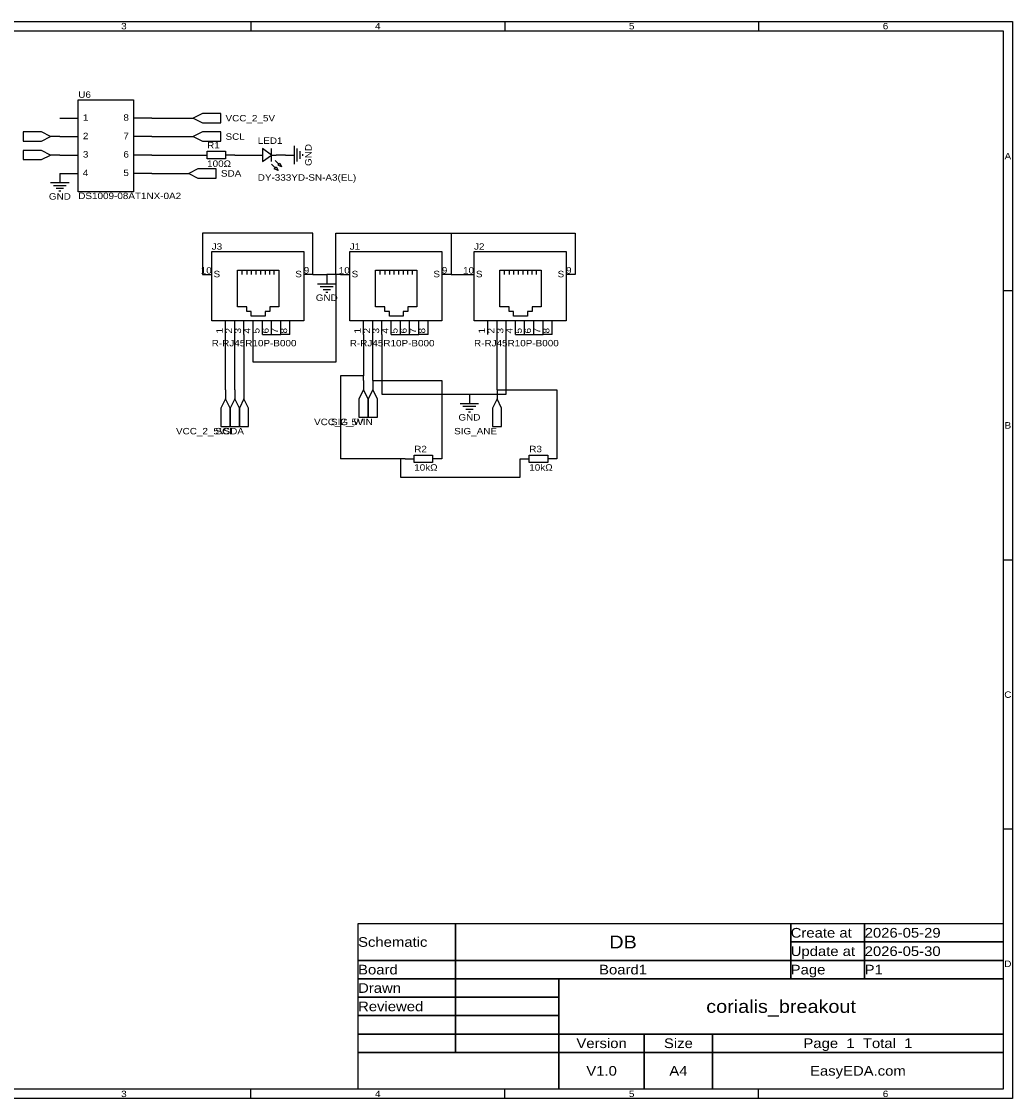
# Model space of a CAD drawing. Header units: millimetres. Extents: x 0 to 420, y 0 to 297.
# Tile 2 of 2: x 147 to 420, y 0 to 297. Entities that reach past the tile are written whole.
import ezdxf
from ezdxf.enums import TextEntityAlignment as Align

# ---------------------------------------------------------------- set-up
doc = ezdxf.new("R2010")
doc.units = ezdxf.units.MM
doc.header["$MEASUREMENT"] = 0
doc.styles.get("Standard").update_dxf_attribs({"font": 'arial.ttf'})

msp = doc.modelspace()

# ---------------------------------------------------------------- linework, layer by layer
at = {"color": 1, "true_color": 0xa00000}
for points in [[(0, 297.18), (420.37, 297.18), (420.37, 0), (0, 0)], [(2.54, 294.64), (417.83, 294.64), (417.83, 2.54), (2.54, 2.54)], [(162.56, 275.59), (177.8, 275.59), (177.8, 250.19), (162.56, 250.19)], [(194.31, 270.51), (196.85, 269.24), (201.93, 269.24), (201.93, 271.78), (196.85, 271.78)], [(154.94, 265.43), (152.4, 266.7), (147.32, 266.7), (147.32, 264.16), (152.4, 264.16)], [(194.31, 265.43), (196.85, 264.16), (201.93, 264.16), (201.93, 266.7), (196.85, 266.7)], [(154.94, 260.35), (152.4, 261.62), (147.32, 261.62), (147.32, 259.08), (152.4, 259.08)], [(213.36, 258.57), (215.9, 260.35), (213.36, 262.13)], [(198.12, 261.37), (203.2, 261.37), (203.2, 259.33), (198.12, 259.33)], [(193.04, 255.27), (195.58, 254), (200.66, 254), (200.66, 256.54), (195.58, 256.54)], [(217.68, 256.03), (216.66, 256.54), (217.17, 257.05)], [(218.69, 257.05), (217.68, 257.56), (218.19, 258.06)], [(199.39, 233.68), (224.79, 233.68), (224.79, 214.63), (199.39, 214.63)], [(237.49, 233.68), (262.89, 233.68), (262.89, 214.63), (237.49, 214.63)], [(271.78, 233.68), (297.18, 233.68), (297.18, 214.63), (271.78, 214.63)], [(206.5, 228.6), (217.93, 228.6), (217.93, 218.44), (215.39, 218.44), (215.39, 217.17), (214.12, 217.17), (214.12, 215.9), (210.31, 215.9), (210.31, 217.17), (209.04, 217.17), (209.04, 218.44), (206.5, 218.44)], [(244.6, 228.6), (256.03, 228.6), (256.03, 218.44), (253.49, 218.44), (253.49, 217.17), (252.22, 217.17), (252.22, 215.9), (248.41, 215.9), (248.41, 217.17), (247.14, 217.17), (247.14, 218.44), (244.6, 218.44)], [(278.89, 228.6), (290.32, 228.6), (290.32, 218.44), (287.78, 218.44), (287.78, 217.17), (286.51, 217.17), (286.51, 215.9), (282.7, 215.9), (282.7, 217.17), (281.43, 217.17), (281.43, 218.44), (278.89, 218.44)], [(241.3, 195.58), (240.03, 193.04), (240.03, 187.96), (242.57, 187.96), (242.57, 193.04)], [(243.84, 195.58), (242.57, 193.04), (242.57, 187.96), (245.11, 187.96), (245.11, 193.04)], [(203.2, 193.04), (201.93, 190.5), (201.93, 185.42), (204.47, 185.42), (204.47, 190.5)], [(205.74, 193.04), (204.47, 190.5), (204.47, 185.42), (207.01, 185.42), (207.01, 190.5)], [(208.28, 193.04), (207.01, 190.5), (207.01, 185.42), (209.55, 185.42), (209.55, 190.5)], [(278.13, 193.04), (276.86, 190.5), (276.86, 185.42), (279.4, 185.42), (279.4, 190.5)], [(255.27, 177.55), (260.35, 177.55), (260.35, 175.51), (255.27, 175.51)], [(287.02, 177.55), (292.1, 177.55), (292.1, 175.51), (287.02, 175.51)]]:
    msp.add_lwpolyline(points, close=True, dxfattribs=at)
for points in [[(210.19, 297.18), (210.19, 294.64)], [(280.25, 297.18), (280.25, 294.64)], [(350.31, 297.18), (350.31, 294.64)], [(215.9, 258.57), (215.9, 262.13)], [(222.25, 257.81), (222.25, 262.89)], [(223.01, 258.57), (223.01, 262.13)], [(212.09, 260.35), (213.36, 260.35)], [(215.9, 260.35), (217.17, 260.35)], [(216.92, 258.83), (217.93, 257.81)], [(223.77, 259.33), (223.77, 261.37)], [(224.54, 260.1), (224.54, 260.6)], [(215.9, 257.81), (216.92, 256.79)], [(154.94, 252.73), (160.02, 252.73)], [(155.7, 251.97), (159.26, 251.97)], [(156.46, 251.21), (158.5, 251.21)], [(157.23, 250.44), (157.73, 250.44)], [(207.77, 227.33), (207.77, 228.6)], [(209.04, 228.6), (209.04, 227.33)], [(210.31, 228.6), (210.31, 227.33)], [(211.58, 228.6), (211.58, 227.33)], [(212.85, 228.6), (212.85, 227.33)], [(214.12, 228.6), (214.12, 227.33)], [(215.39, 227.33), (215.39, 228.6)], [(216.66, 227.33), (216.66, 228.6)], [(245.87, 227.33), (245.87, 228.6)], [(247.14, 228.6), (247.14, 227.33)], [(248.41, 228.6), (248.41, 227.33)], [(249.68, 228.6), (249.68, 227.33)], [(250.95, 228.6), (250.95, 227.33)], [(252.22, 228.6), (252.22, 227.33)], [(253.49, 227.33), (253.49, 228.6)], [(254.76, 227.33), (254.76, 228.6)], [(280.16, 227.33), (280.16, 228.6)], [(281.43, 228.6), (281.43, 227.33)], [(282.7, 228.6), (282.7, 227.33)], [(283.97, 228.6), (283.97, 227.33)], [(285.24, 228.6), (285.24, 227.33)], [(286.51, 228.6), (286.51, 227.33)], [(287.78, 227.33), (287.78, 228.6)], [(289.05, 227.33), (289.05, 228.6)], [(228.6, 224.79), (233.68, 224.79)], [(229.36, 224.03), (232.92, 224.03)], [(230.12, 223.27), (232.16, 223.27)], [(420.37, 222.88), (417.83, 222.88)], [(230.89, 222.5), (231.39, 222.5)], [(267.97, 191.77), (273.05, 191.77)], [(268.73, 191.01), (272.29, 191.01)], [(269.49, 190.25), (271.53, 190.25)], [(270.26, 189.48), (270.76, 189.48)], [(420.37, 148.59), (417.83, 148.59)], [(420.37, 74.3), (417.83, 74.3)], [(239.78, 48.26), (266.64, 48.26)], [(239.78, 38.1), (239.78, 48.26)], [(266.64, 48.26), (266.64, 38.1)], [(266.64, 48.26), (359.17, 48.26)], [(266.64, 38.1), (266.64, 48.26)], [(359.17, 48.26), (359.17, 38.1)], [(359.17, 48.26), (379.58, 48.26)], [(359.17, 43.18), (359.17, 48.26)], [(379.58, 48.26), (379.58, 43.18)], [(379.58, 48.26), (417.83, 48.26)], [(379.58, 43.18), (379.58, 48.26)], [(417.83, 48.26), (417.83, 43.18)], [(379.58, 43.18), (359.17, 43.18)], [(359.17, 43.18), (379.58, 43.18)], [(359.17, 38.1), (359.17, 43.18)], [(417.83, 43.18), (379.58, 43.18)], [(379.58, 43.18), (379.58, 38.1)], [(379.58, 43.18), (417.83, 43.18)], [(379.58, 38.1), (379.58, 43.18)], [(417.83, 43.18), (417.83, 38.1)], [(266.64, 38.1), (239.78, 38.1)], [(239.78, 38.1), (266.64, 38.1)], [(239.78, 33.02), (239.78, 38.1)], [(359.17, 38.1), (266.64, 38.1)], [(266.64, 38.1), (266.64, 33.02)], [(266.64, 38.1), (359.17, 38.1)], [(266.64, 33.02), (266.64, 38.1)], [(379.58, 38.1), (359.17, 38.1)], [(359.17, 38.1), (359.17, 33.02)], [(359.17, 38.1), (379.58, 38.1)], [(359.17, 33.02), (359.17, 38.1)], [(417.83, 38.1), (379.58, 38.1)], [(379.58, 38.1), (379.58, 33.02)], [(379.58, 38.1), (417.83, 38.1)], [(379.58, 33.02), (379.58, 38.1)], [(417.83, 38.1), (417.83, 33.02)], [(266.64, 33.02), (239.78, 33.02)], [(239.78, 33.02), (266.64, 33.02)], [(239.78, 27.94), (239.78, 33.02)], [(359.17, 33.02), (266.64, 33.02)], [(266.64, 33.02), (266.64, 27.94)], [(266.64, 33.02), (295.21, 33.02)], [(266.64, 27.94), (266.64, 33.02)], [(295.21, 33.02), (295.21, 27.94)], [(295.21, 33.02), (417.83, 33.02)], [(295.21, 17.78), (295.21, 33.02)], [(379.58, 33.02), (359.17, 33.02)], [(417.83, 33.02), (379.58, 33.02)], [(417.83, 33.02), (417.83, 17.78)], [(266.64, 27.94), (239.78, 27.94)], [(239.78, 27.94), (266.64, 27.94)], [(239.78, 22.86), (239.78, 27.94)], [(295.21, 27.94), (266.64, 27.94)], [(266.64, 27.94), (266.64, 22.86)], [(266.64, 27.94), (295.21, 27.94)], [(266.64, 22.86), (266.64, 27.94)], [(295.21, 27.94), (295.21, 22.86)], [(266.64, 22.86), (239.78, 22.86)], [(239.78, 22.86), (266.64, 22.86)], [(239.78, 17.78), (239.78, 22.86)], [(295.21, 22.86), (266.64, 22.86)], [(266.64, 22.86), (266.64, 17.78)], [(266.64, 22.86), (295.21, 22.86)], [(266.64, 17.78), (266.64, 22.86)], [(295.21, 22.86), (295.21, 17.78)], [(266.64, 17.78), (239.78, 17.78)], [(239.78, 17.78), (266.64, 17.78)], [(239.78, 12.7), (239.78, 17.78)], [(295.21, 17.78), (266.64, 17.78)], [(266.64, 17.78), (266.64, 12.7)], [(266.64, 17.78), (295.21, 17.78)], [(266.64, 12.7), (266.64, 17.78)], [(417.83, 17.78), (295.21, 17.78)], [(295.21, 17.78), (295.21, 12.7)], [(295.21, 17.78), (318.75, 17.78)], [(295.21, 12.7), (295.21, 17.78)], [(318.75, 17.78), (318.75, 12.7)], [(318.75, 17.78), (337.62, 17.78)], [(318.75, 12.7), (318.75, 17.78)], [(337.62, 17.78), (337.62, 12.7)], [(337.62, 17.78), (417.83, 17.78)], [(337.62, 12.7), (337.62, 17.78)], [(417.83, 17.78), (417.83, 12.7)], [(266.64, 12.7), (239.78, 12.7)], [(239.78, 12.7), (295.21, 12.7)], [(239.78, 2.54), (239.78, 12.7)], [(295.21, 12.7), (266.64, 12.7)], [(318.75, 12.7), (295.21, 12.7)], [(295.21, 12.7), (295.21, 2.54)], [(295.21, 12.7), (318.75, 12.7)], [(295.21, 2.54), (295.21, 12.7)], [(337.62, 12.7), (318.75, 12.7)], [(318.75, 12.7), (318.75, 2.54)], [(318.75, 12.7), (337.62, 12.7)], [(318.75, 2.54), (318.75, 12.7)], [(417.83, 12.7), (337.62, 12.7)], [(337.62, 12.7), (337.62, 2.54)], [(337.62, 12.7), (417.83, 12.7)], [(337.62, 2.54), (337.62, 12.7)], [(417.83, 12.7), (417.83, 2.54)], [(210.19, 0), (210.19, 2.54)], [(295.21, 2.54), (239.78, 2.54)], [(280.25, 0), (280.25, 2.54)], [(318.75, 2.54), (295.21, 2.54)], [(337.62, 2.54), (318.75, 2.54)], [(417.83, 2.54), (337.62, 2.54)], [(350.31, 0), (350.31, 2.54)]]:
    msp.add_lwpolyline(points, dxfattribs=at)
at = {"color": 1, "true_color": 0x880000}
for points in [[(157.48, 270.51), (162.56, 270.51)], [(182.88, 270.51), (177.8, 270.51)], [(191.77, 270.51), (194.31, 270.51)], [(157.48, 265.43), (154.94, 265.43)], [(157.48, 265.43), (162.56, 265.43)], [(182.88, 265.43), (177.8, 265.43)], [(191.77, 265.43), (194.31, 265.43)], [(157.48, 260.35), (154.94, 260.35)], [(157.48, 260.35), (162.56, 260.35)], [(182.88, 260.35), (177.8, 260.35)], [(195.58, 260.35), (198.12, 260.35)], [(205.74, 260.35), (203.2, 260.35)], [(209.55, 260.35), (212.09, 260.35)], [(219.71, 260.35), (217.17, 260.35)], [(219.71, 260.35), (222.25, 260.35)], [(157.48, 255.27), (162.56, 255.27)], [(157.48, 255.27), (157.48, 252.73)], [(182.88, 255.27), (177.8, 255.27)], [(190.5, 255.27), (193.04, 255.27)], [(196.85, 227.33), (199.39, 227.33)], [(227.33, 227.33), (224.79, 227.33)], [(231.14, 227.33), (231.14, 224.79)], [(234.95, 227.33), (237.49, 227.33)], [(265.43, 227.33), (262.89, 227.33)], [(269.24, 227.33), (271.78, 227.33)], [(299.72, 227.33), (297.18, 227.33)], [(203.2, 210.82), (203.2, 214.63)], [(205.74, 210.82), (205.74, 214.63)], [(208.28, 210.82), (208.28, 214.63)], [(210.82, 210.82), (210.82, 214.63)], [(213.36, 210.82), (213.36, 214.63)], [(215.9, 210.82), (215.9, 214.63)], [(218.44, 210.82), (218.44, 214.63)], [(220.98, 210.82), (220.98, 214.63)], [(241.3, 210.82), (241.3, 214.63)], [(243.84, 210.82), (243.84, 214.63)], [(246.38, 210.82), (246.38, 214.63)], [(248.92, 210.82), (248.92, 214.63)], [(251.46, 210.82), (251.46, 214.63)], [(254, 210.82), (254, 214.63)], [(256.54, 210.82), (256.54, 214.63)], [(259.08, 210.82), (259.08, 214.63)], [(275.59, 210.82), (275.59, 214.63)], [(278.13, 210.82), (278.13, 214.63)], [(280.67, 210.82), (280.67, 214.63)], [(283.21, 210.82), (283.21, 214.63)], [(285.75, 210.82), (285.75, 214.63)], [(288.29, 210.82), (288.29, 214.63)], [(290.83, 210.82), (290.83, 214.63)], [(293.37, 210.82), (293.37, 214.63)], [(241.3, 198.12), (241.3, 195.58)], [(243.84, 198.12), (243.84, 195.58)], [(203.2, 195.58), (203.2, 193.04)], [(205.74, 195.58), (205.74, 193.04)], [(208.28, 195.58), (208.28, 193.04)], [(270.51, 194.31), (270.51, 191.77)], [(278.13, 195.58), (278.13, 193.04)], [(252.73, 176.53), (255.27, 176.53)], [(262.89, 176.53), (260.35, 176.53)], [(284.48, 176.53), (287.02, 176.53)], [(294.64, 176.53), (292.1, 176.53)]]:
    msp.add_lwpolyline(points, dxfattribs=at)
at = {"color": 1, "true_color": 0x008800}
for points in [[(182.88, 270.51), (191.77, 270.51)], [(182.88, 265.43), (191.77, 265.43)], [(182.88, 260.35), (195.58, 260.35)], [(205.74, 260.35), (209.55, 260.35)], [(182.88, 255.27), (190.5, 255.27)], [(227.33, 238.76), (196.85, 238.76)], [(196.85, 238.76), (196.85, 227.33)], [(227.33, 227.33), (227.33, 238.76)], [(233.68, 227.33), (233.68, 238.76)], [(233.68, 238.76), (265.43, 238.76)], [(265.43, 238.76), (265.43, 227.33)], [(265.43, 238.76), (299.72, 238.76)], [(299.72, 238.76), (299.72, 227.33)], [(227.33, 227.33), (231.14, 227.33)], [(233.68, 227.33), (231.14, 227.33)], [(234.95, 227.33), (233.68, 227.33)], [(233.68, 227.33), (233.68, 203.2)], [(265.43, 227.33), (269.24, 227.33)], [(203.2, 195.58), (203.2, 210.82)], [(205.74, 195.58), (205.74, 210.82)], [(208.28, 210.82), (208.28, 195.58)], [(210.82, 203.2), (210.82, 210.82)], [(213.36, 210.82), (215.9, 210.82)], [(215.9, 210.82), (218.44, 210.82)], [(220.98, 210.82), (218.44, 210.82)], [(241.3, 210.82), (241.3, 199.39)], [(243.84, 198.12), (243.84, 210.82)], [(246.38, 210.82), (246.38, 194.31)], [(248.92, 210.82), (251.46, 210.82)], [(251.46, 210.82), (254, 210.82)], [(254, 210.82), (256.54, 210.82)], [(259.08, 210.82), (256.54, 210.82)], [(278.13, 195.58), (278.13, 210.82)], [(280.67, 194.31), (280.67, 210.82)], [(283.21, 210.82), (285.75, 210.82)], [(285.75, 210.82), (288.29, 210.82)], [(288.29, 210.82), (290.83, 210.82)], [(293.37, 210.82), (290.83, 210.82)], [(233.68, 203.2), (210.82, 203.2)], [(241.3, 199.39), (234.95, 199.39)], [(234.95, 199.39), (234.95, 176.53)], [(241.3, 198.12), (241.3, 199.39)], [(243.84, 198.12), (262.89, 198.12)], [(262.89, 198.12), (262.89, 176.53)], [(246.38, 194.31), (270.51, 194.31)], [(270.51, 194.31), (280.67, 194.31)], [(278.13, 195.58), (294.64, 195.58)], [(294.64, 195.58), (294.64, 176.53)], [(251.46, 176.53), (234.95, 176.53)], [(252.73, 176.53), (251.46, 176.53)], [(251.46, 176.53), (251.46, 171.45)], [(284.48, 171.45), (284.48, 176.53)], [(251.46, 171.45), (284.48, 171.45)]]:
    msp.add_lwpolyline(points, dxfattribs=at)

# ---------------------------------------------------------------- texts
at = {"color": 1, "true_color": 0xa00000, "width": 1.1}
for s, height, p in [('3', 1.78, (175.15, 295.91)), ('4', 1.78, (245.22, 295.91)), ('5', 1.78, (315.28, 295.91)), ('6', 1.78, (385.34, 295.91)), ('A', 1.78, (419.1, 260.03)), ('B', 1.78, (419.1, 185.74)), ('C', 1.78, (419.1, 111.44)), ('DB', 3.556, (312.9, 43.18)), ('Board1', 2.667, (312.9, 35.56)), ('D', 1.78, (419.1, 37.15)), ('corialis_breakout', 3.556, (356.52, 25.4)), ('Version', 2.667, (306.98, 15.24)), ('Size', 2.667, (328.18, 15.24)), ('Page  1  Total  1', 2.667, (377.72, 15.24)), ('V1.0', 2.667, (306.98, 7.62)), ('A4', 2.667, (328.18, 7.62)), ('EasyEDA.com', 2.667, (377.72, 7.62)), ('3', 1.78, (175.15, 1.27)), ('4', 1.78, (245.22, 1.27)), ('5', 1.78, (315.28, 1.27)), ('6', 1.78, (385.34, 1.27))]:
    msp.add_text(s, height=height, dxfattribs=at).set_placement(p, align=Align.MIDDLE_CENTER)
at = {"color": 1, "true_color": 0x000080, "width": 1.1}
for s, p in [('U6', (162.56, 275.59)), ('LED1', (212.09, 262.89)), ('J3', (199.39, 233.68)), ('J1', (237.49, 233.68)), ('J2', (271.78, 233.68)), ('R2', (255.27, 177.8)), ('R3', (287.02, 177.8))]:
    msp.add_text(s, height=1.778, dxfattribs=at).set_placement(p, align=Align.BOTTOM_LEFT)
at = {"color": 1, "true_color": 0x000000, "width": 1.1}
for s, p in [('1', (163.83, 269.26)), ('2', (163.83, 264.18)), ('3', (163.83, 259.1)), ('4', (163.83, 254.02)), ('9', (224.79, 227.1)), ('9', (262.89, 227.1)), ('9', (297.18, 227.1)), ('S', (199.9, 226.08)), ('S', (238, 226.08)), ('S', (272.29, 226.08))]:
    msp.add_text(s, height=1.78, dxfattribs=at).set_placement(p, align=Align.BOTTOM_LEFT)
for s, height, p in [('8', 1.78, (176.53, 269.26)), ('7', 1.78, (176.53, 264.18)), ('6', 1.78, (176.53, 259.1)), ('5', 1.78, (176.53, 254.02)), ('10', 1.778, (199.39, 227.1)), ('10', 1.778, (237.49, 227.1)), ('10', 1.778, (271.78, 227.1)), ('S', 1.78, (224.28, 226.08)), ('S', 1.78, (262.38, 226.08)), ('S', 1.78, (296.67, 226.08))]:
    msp.add_text(s, height=height, dxfattribs=at).set_placement(p, align=Align.BOTTOM_RIGHT)
at = {"color": 1, "true_color": 0x000080, "width": 1.1}
for s, p in [('VCC_2_5V', (203.2, 270.51)), ('SCL', (203.2, 265.43)), ('SDA', (201.93, 255.27))]:
    msp.add_text(s, height=1.778, dxfattribs=at).set_placement(p, align=Align.MIDDLE_LEFT)
at = {"color": 1, "true_color": 0x0000ff, "width": 1.1}
for s, p in [('R1', (198.12, 261.62)), ('100Ω', (198.12, 256.54)), ('DY-333YD-SN-A3(EL)', (212.09, 252.73)), ('DS1009-08AT1NX-0A2', (162.56, 247.65)), ('R-RJ45R10P-B000', (199.39, 207.01)), ('R-RJ45R10P-B000', (237.49, 207.01)), ('R-RJ45R10P-B000', (271.78, 207.01)), ('10kΩ', (255.27, 172.72)), ('10kΩ', (287.02, 172.72))]:
    msp.add_text(s, height=1.778, dxfattribs=at).set_placement(p, align=Align.BOTTOM_LEFT)
at = {"color": 1, "true_color": 0x000080, "width": 1.1}
msp.add_text('GND', height=1.778, rotation=90, dxfattribs=at).set_placement((226.06, 260.35), align=Align.MIDDLE_CENTER)
for p in [(157.48, 248.92), (231.14, 220.98), (270.51, 187.96)]:
    msp.add_text('GND', height=1.778, dxfattribs=at).set_placement(p, align=Align.MIDDLE_CENTER)
at = {"color": 1, "true_color": 0x000000, "width": 1.1}
for s, p in [('1', (202.95, 212.62)), ('2', (205.49, 212.62)), ('3', (208.03, 212.62)), ('4', (210.57, 212.62)), ('5', (213.11, 212.62)), ('6', (215.65, 212.62)), ('7', (218.19, 212.62)), ('8', (220.73, 212.62)), ('1', (241.05, 212.62)), ('2', (243.59, 212.62)), ('3', (246.13, 212.62)), ('4', (248.67, 212.62)), ('5', (251.21, 212.62)), ('6', (253.75, 212.62)), ('7', (256.29, 212.62)), ('8', (258.83, 212.62)), ('1', (275.34, 212.62)), ('2', (277.88, 212.62)), ('3', (280.42, 212.62)), ('4', (282.96, 212.62)), ('5', (285.5, 212.62)), ('6', (288.04, 212.62)), ('7', (290.58, 212.62)), ('8', (293.12, 212.62))]:
    msp.add_text(s, height=1.78, rotation=90, dxfattribs=at).set_placement(p, align=Align.BOTTOM_RIGHT)
at = {"color": 1, "true_color": 0x000080, "width": 1.1}
for s, p in [('VCC_2_5V', (241.3, 186.69)), ('SIG_WIN', (243.84, 186.69)), ('VCC_2_5V', (203.2, 184.15)), ('SCL', (205.74, 184.15)), ('SDA', (208.28, 184.15)), ('SIG_ANE', (278.13, 184.15))]:
    msp.add_text(s, height=1.778, dxfattribs=at).set_placement(p, align=Align.MIDDLE_RIGHT)
at = {"color": 1, "true_color": 0xa00000, "width": 1.1}
for s, p in [('Schematic', (239.78, 43.18)), ('Create at', (359.17, 45.72)), ('2026-05-29', (379.58, 45.72)), ('Update at', (359.17, 40.64)), ('2026-05-30', (379.58, 40.64)), ('Board', (239.78, 35.56)), ('Page', (359.17, 35.56)), ('P1', (379.58, 35.56)), ('Drawn', (239.78, 30.48)), ('Reviewed', (239.78, 25.4))]:
    msp.add_text(s, height=2.667, dxfattribs=at).set_placement(p, align=Align.MIDDLE_LEFT)

doc.saveas('drawing.dxf')
